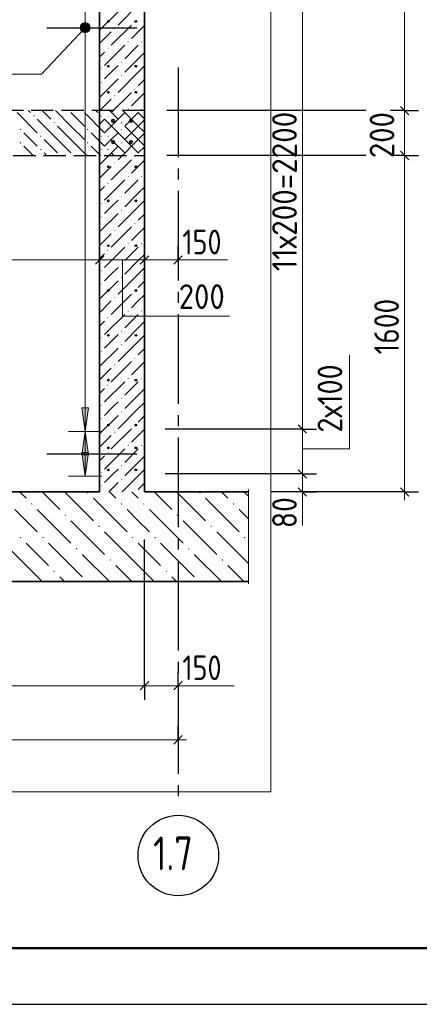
# Model space of a CAD drawing. Header units: millimetres. Extents: x 0 to 21000, y -5 to 14850.
# Tile 3 of 35: x 4884 to 6666, y 0 to 4391. Entities that reach past the tile are written whole.
import ezdxf

# ---------------------------------------------------------------- set-up
doc = ezdxf.new("R2010")
doc.units = ezdxf.units.MM
doc.linetypes.add('______2', pattern=[135, 100, -35])
doc.linetypes.add('______5', pattern=[550, 400, -50, 50, -50])
for name, color, linetype, lineweight in [('Standard', 7, 'Continuous', 25), ('Общий02', 7, 'Continuous', 18), ('Позиционная метка линия выноска', 7, 'Continuous', 13), ('Примечания', 7, 'Continuous', 13), ('Размерная линия_ общее', 7, 'Continuous', 13), ('Стена обрамление Г-обр.', 7, 'Continuous', 25), ('Стена Хомут', 7, 'Continuous', 25)]:
    doc.layers.add(name, color=color, linetype=linetype, lineweight=lineweight)
for name, color, linetype, lineweight, true_color in [('ЖБ Перекрытие верхний уровень', 7, 'Continuous', 25, 0xe0e0ff), ('ЖБ Плита Фундамента верхний уровень', 7, 'Continuous', 25, 0x783c14), ('ЖБ Стена верхний уровень', 7, 'Continuous', 25, 0x006e00)]:
    doc.layers.add(name, color=color, linetype=linetype, lineweight=lineweight, true_color=true_color)
doc.layers.add('Оси', color=7, linetype='______5', true_color=0x656565)
doc.layers.add('Размерная выноска', color=7, linetype='Continuous')
doc.styles.add('ISOCPEUR', font='txt')

msp = doc.modelspace()

# ---------------------------------------------------------------- hatches: boundary and pattern name
at = {"layer": 'ЖБ Перекрытие верхний уровень', "linetype": 'Continuous', "lineweight": 18, "transparency": 33554687}
for points in [[(4944.6, 3961.3), (4947.8, 3964.6), (4951.1, 3961.3), (4947.8, 3958.1)], [(5244.6, 3961.3), (5247.8, 3964.6), (5251.1, 3961.3), (5247.8, 3958.1)], [(5034.6, 3931.3), (5037.8, 3934.6), (5041.1, 3931.3), (5037.8, 3928.1)], [(5334.6, 3931.3), (5337.8, 3934.6), (5341.1, 3931.3), (5337.8, 3928.1)], [(4884.6, 3901.3), (4887.8, 3904.6), (4891.1, 3901.3), (4887.8, 3898.1)], [(4974.6, 3871.3), (4977.8, 3874.6), (4981.1, 3871.3), (4977.8, 3868.1)], [(5184.6, 3901.3), (5187.8, 3904.6), (5191.1, 3901.3), (5187.8, 3898.1)], [(5274.6, 3871.3), (5277.8, 3874.6), (5281.1, 3871.3), (5277.8, 3868.1)], [(4884.6, 3841.3), (4887.8, 3844.6), (4891.1, 3841.3), (4887.8, 3838.1)], [(5184.6, 3841.3), (5187.8, 3844.6), (5191.1, 3841.3), (5187.8, 3838.1)], [(4974.6, 3811.3), (4977.8, 3814.6), (4981.1, 3811.3), (4977.8, 3808.1)], [(5274.6, 3811.3), (5277.8, 3814.6), (5281.1, 3811.3), (5277.8, 3808.1)]]:
    msp.add_hatch(color=7, dxfattribs=at).paths.add_polyline_path(points, flags=16)
at = {"layer": 'ЖБ Плита Фундамента верхний уровень', "linetype": 'Continuous', "lineweight": 18, "transparency": 33554687}
for points in [[(5184.6, 2281.3), (5187.8, 2284.6), (5191.1, 2281.3), (5187.8, 2278.1)], [(5684.6, 2281.3), (5687.8, 2284.6), (5691.1, 2281.3), (5687.8, 2278.1)], [(4934.6, 2231.3), (4937.8, 2234.6), (4941.1, 2231.3), (4937.8, 2228.1)], [(5334.6, 2231.3), (5337.8, 2234.6), (5341.1, 2231.3), (5337.8, 2228.1)], [(5434.6, 2231.3), (5437.8, 2234.6), (5441.1, 2231.3), (5437.8, 2228.1)], [(5834.6, 2231.3), (5837.8, 2234.6), (5841.1, 2231.3), (5837.8, 2228.1)], [(5084.6, 2181.3), (5087.8, 2184.6), (5091.1, 2181.3), (5087.8, 2178.1)], [(5584.6, 2181.3), (5587.8, 2184.6), (5591.1, 2181.3), (5587.8, 2178.1)], [(5234.6, 2131.3), (5237.8, 2134.6), (5241.1, 2131.3), (5237.8, 2128.1)], [(5734.6, 2131.3), (5737.8, 2134.6), (5741.1, 2131.3), (5737.8, 2128.1)], [(4884.6, 2081.3), (4887.8, 2084.6), (4891.1, 2081.3), (4887.8, 2078.1)], [(4984.6, 2081.3), (4987.8, 2084.6), (4991.1, 2081.3), (4987.8, 2078.1)], [(5384.6, 2081.3), (5387.8, 2084.6), (5391.1, 2081.3), (5387.8, 2078.1)], [(5484.6, 2081.3), (5487.8, 2084.6), (5491.1, 2081.3), (5487.8, 2078.1)], [(5884.6, 2081.3), (5887.8, 2084.6), (5891.1, 2081.3), (5887.8, 2078.1)], [(5134.6, 2031.3), (5137.8, 2034.6), (5141.1, 2031.3), (5137.8, 2028.1)], [(5634.6, 2031.3), (5637.8, 2034.6), (5641.1, 2031.3), (5637.8, 2028.1)], [(5284.6, 1981.3), (5287.8, 1984.6), (5291.1, 1981.3), (5287.8, 1978.1)], [(5784.6, 1981.3), (5787.8, 1984.6), (5791.1, 1981.3), (5787.8, 1978.1)], [(5034.6, 1931.3), (5037.8, 1934.6), (5041.1, 1931.3), (5037.8, 1928.1)], [(5534.6, 1931.3), (5537.8, 1934.6), (5541.1, 1931.3), (5537.8, 1928.1)]]:
    msp.add_hatch(color=7, dxfattribs=at).paths.add_polyline_path(points, flags=16)
at = {"layer": 'ЖБ Стена верхний уровень', "linetype": 'Continuous', "lineweight": 18, "transparency": 33554687}
for points in [[(5305.3, 4351.3), (5307.8, 4353.8), (5310.3, 4351.3), (5307.8, 4348.8)], [(5395.3, 4381.3), (5397.8, 4383.8), (5400.3, 4381.3), (5397.8, 4378.8)], [(5275.3, 4261.3), (5277.8, 4263.8), (5280.3, 4261.3), (5277.8, 4258.8)], [(5365.3, 4291.3), (5367.8, 4293.8), (5370.3, 4291.3), (5367.8, 4288.8)], [(5425.3, 4291.3), (5427.8, 4293.8), (5430.3, 4291.3), (5427.8, 4288.8)], [(5245.3, 4171.3), (5247.8, 4173.8), (5250.3, 4171.3), (5247.8, 4168.8)], [(5335.3, 4201.3), (5337.8, 4203.8), (5340.3, 4201.3), (5337.8, 4198.8)], [(5335.3, 4141.3), (5337.8, 4143.8), (5340.3, 4141.3), (5337.8, 4138.8)], [(5245.3, 4111.3), (5247.8, 4113.8), (5250.3, 4111.3), (5247.8, 4108.8)], [(5395.3, 4081.3), (5397.8, 4083.8), (5400.3, 4081.3), (5397.8, 4078.8)], [(5305.3, 4051.3), (5307.8, 4053.8), (5310.3, 4051.3), (5307.8, 4048.8)], [(5275.3, 3961.3), (5277.8, 3963.8), (5280.3, 3961.3), (5277.8, 3958.8)], [(5365.3, 3991.3), (5367.8, 3993.8), (5370.3, 3991.3), (5367.8, 3988.8)], [(5425.3, 3991.3), (5427.8, 3993.8), (5430.3, 3991.3), (5427.8, 3988.8)], [(5245.3, 3871.3), (5247.8, 3873.8), (5250.3, 3871.3), (5247.8, 3868.8)], [(5335.3, 3901.3), (5337.8, 3903.8), (5340.3, 3901.3), (5337.8, 3898.8)], [(5335.3, 3841.3), (5337.8, 3843.8), (5340.3, 3841.3), (5337.8, 3838.8)], [(5245.3, 3811.3), (5247.8, 3813.8), (5250.3, 3811.3), (5247.8, 3808.8)], [(5395.3, 3781.3), (5397.8, 3783.8), (5400.3, 3781.3), (5397.8, 3778.8)], [(5305.3, 3751.3), (5307.8, 3753.8), (5310.3, 3751.3), (5307.8, 3748.8)], [(5365.3, 3691.3), (5367.8, 3693.8), (5370.3, 3691.3), (5367.8, 3688.8)], [(5425.3, 3691.3), (5427.8, 3693.8), (5430.3, 3691.3), (5427.8, 3688.8)], [(5275.3, 3661.3), (5277.8, 3663.8), (5280.3, 3661.3), (5277.8, 3658.8)], [(5335.3, 3601.3), (5337.8, 3603.8), (5340.3, 3601.3), (5337.8, 3598.8)], [(5245.3, 3571.3), (5247.8, 3573.8), (5250.3, 3571.3), (5247.8, 3568.8)], [(5245.3, 3511.3), (5247.8, 3513.8), (5250.3, 3511.3), (5247.8, 3508.8)], [(5335.3, 3541.3), (5337.8, 3543.8), (5340.3, 3541.3), (5337.8, 3538.8)], [(5395.3, 3481.3), (5397.8, 3483.8), (5400.3, 3481.3), (5397.8, 3478.8)], [(5305.3, 3451.3), (5307.8, 3453.8), (5310.3, 3451.3), (5307.8, 3448.8)], [(5365.3, 3391.3), (5367.8, 3393.8), (5370.3, 3391.3), (5367.8, 3388.8)], [(5425.3, 3391.3), (5427.8, 3393.8), (5430.3, 3391.3), (5427.8, 3388.8)], [(5275.3, 3361.3), (5277.8, 3363.8), (5280.3, 3361.3), (5277.8, 3358.8)], [(5335.3, 3301.3), (5337.8, 3303.8), (5340.3, 3301.3), (5337.8, 3298.8)], [(5245.3, 3271.3), (5247.8, 3273.8), (5250.3, 3271.3), (5247.8, 3268.8)], [(5245.3, 3211.3), (5247.8, 3213.8), (5250.3, 3211.3), (5247.8, 3208.8)], [(5335.3, 3241.3), (5337.8, 3243.8), (5340.3, 3241.3), (5337.8, 3238.8)], [(5395.3, 3181.3), (5397.8, 3183.8), (5400.3, 3181.3), (5397.8, 3178.8)], [(5305.3, 3151.3), (5307.8, 3153.8), (5310.3, 3151.3), (5307.8, 3148.8)], [(5365.3, 3091.3), (5367.8, 3093.8), (5370.3, 3091.3), (5367.8, 3088.8)], [(5425.3, 3091.3), (5427.8, 3093.8), (5430.3, 3091.3), (5427.8, 3088.8)], [(5275.3, 3061.3), (5277.8, 3063.8), (5280.3, 3061.3), (5277.8, 3058.8)], [(5335.3, 3001.3), (5337.8, 3003.8), (5340.3, 3001.3), (5337.8, 2998.8)], [(5245.3, 2971.3), (5247.8, 2973.8), (5250.3, 2971.3), (5247.8, 2968.8)], [(5335.3, 2941.3), (5337.8, 2943.8), (5340.3, 2941.3), (5337.8, 2938.8)], [(5245.3, 2911.3), (5247.8, 2913.8), (5250.3, 2911.3), (5247.8, 2908.8)], [(5395.3, 2881.3), (5397.8, 2883.8), (5400.3, 2881.3), (5397.8, 2878.8)], [(5305.3, 2851.3), (5307.8, 2853.8), (5310.3, 2851.3), (5307.8, 2848.8)], [(5365.3, 2791.3), (5367.8, 2793.8), (5370.3, 2791.3), (5367.8, 2788.8)], [(5425.3, 2791.3), (5427.8, 2793.8), (5430.3, 2791.3), (5427.8, 2788.8)], [(5275.3, 2761.3), (5277.8, 2763.8), (5280.3, 2761.3), (5277.8, 2758.8)], [(5335.3, 2701.3), (5337.8, 2703.8), (5340.3, 2701.3), (5337.8, 2698.8)], [(5245.3, 2671.3), (5247.8, 2673.8), (5250.3, 2671.3), (5247.8, 2668.8)], [(5335.3, 2641.3), (5337.8, 2643.8), (5340.3, 2641.3), (5337.8, 2638.8)], [(5245.3, 2611.3), (5247.8, 2613.8), (5250.3, 2611.3), (5247.8, 2608.8)], [(5305.3, 2551.3), (5307.8, 2553.8), (5310.3, 2551.3), (5307.8, 2548.8)], [(5395.3, 2581.3), (5397.8, 2583.8), (5400.3, 2581.3), (5397.8, 2578.8)], [(5275.3, 2461.3), (5277.8, 2463.8), (5280.3, 2461.3), (5277.8, 2458.8)], [(5365.3, 2491.3), (5367.8, 2493.8), (5370.3, 2491.3), (5367.8, 2488.8)], [(5425.3, 2491.3), (5427.8, 2493.8), (5430.3, 2491.3), (5427.8, 2488.8)], [(5245.3, 2371.3), (5247.8, 2373.8), (5250.3, 2371.3), (5247.8, 2368.8)], [(5335.3, 2401.3), (5337.8, 2403.8), (5340.3, 2401.3), (5337.8, 2398.8)], [(5335.3, 2341.3), (5337.8, 2343.8), (5340.3, 2341.3), (5337.8, 2338.8)], [(5245.3, 2311.3), (5247.8, 2313.8), (5250.3, 2311.3), (5247.8, 2308.8)]]:
    msp.add_hatch(color=7, dxfattribs=at).paths.add_polyline_path(points, flags=16)
at = {"layer": 'Общий02', "linetype": 'Continuous', "lineweight": 13, "transparency": 33554687}
for points in [[(5191.2, 2660), (5176.2, 2555), (5161.2, 2660)], [(5191.2, 2460), (5176.2, 2355), (5161.2, 2460)]]:
    msp.add_hatch(color=7, dxfattribs=at).paths.add_polyline_path(points, flags=16)
msp.add_hatch(color=7, dxfattribs=at).paths.add_polyline_path([(5191.2, 2450), (5176.2, 2555), (5161.2, 2450)])
at = {"layer": 'Позиционная метка линия выноска', "linetype": 'Continuous', "lineweight": 13, "transparency": 33554687}
for points in [[(5154.4, 4360.1), (5192.6, 4339.6), (5159.8, 4370.4)], [(5154.8, 4348.6), (5182.6, 4333.6), (5154.4, 4360.1)], [(5154.4, 4360.1), (5182.6, 4333.6), (5192.6, 4339.6)], [(5171.2, 4333.2), (5154.8, 4348.6), (5160.8, 4338.6)], [(5154.8, 4348.6), (5171.2, 4333.2), (5182.6, 4333.6)], [(5159.8, 4370.4), (5198, 4350), (5169.8, 4376.5)], [(5159.8, 4370.4), (5192.6, 4339.6), (5198, 4350)], [(5169.8, 4376.5), (5197.7, 4361.5), (5181.3, 4376.8)], [(5169.8, 4376.5), (5198, 4350), (5197.7, 4361.5)], [(5181.3, 4376.8), (5197.7, 4361.5), (5191.7, 4371.4)]]:
    msp.add_hatch(color=7, dxfattribs=at).paths.add_polyline_path(points)

# ---------------------------------------------------------------- linework, layer by layer
at = {"layer": 'Standard', "color": 251, "linetype": 'Continuous', "lineweight": 13, "true_color": 0x656565, "transparency": 33554687}
for p, q in [((6144.9, 2565), (6144.9, 4765)), ((6354.9, 2476.7), (6354.9, 2896.7)), ((6144.9, 2365), (6144.9, 2565)), ((6144.9, 2476.7), (6354.9, 2476.7)), ((6144.9, 2476.7), (6354.9, 2476.7)), ((6144.9, 2285), (6144.9, 2135)), ((6144.9, 2285), (6144.9, 2247.5))]:
    msp.add_line(p, q, dxfattribs=at)
at = {"layer": 'Standard', "color": 251, "linetype": 'Continuous', "lineweight": -3, "true_color": 0x656565, "transparency": 33554687}
for p, q in [((6144.9, 2565), (6082.4, 2565)), ((6144.9, 2565), (6207.4, 2565)), ((6144.9, 2365), (6082.4, 2365)), ((6144.9, 2365), (6207.4, 2365)), ((6144.9, 2285), (6082.4, 2285)), ((6144.9, 2285), (6207.4, 2285))]:
    msp.add_line(p, q, dxfattribs=at)
at = {"layer": 'Standard', "color": 251, "linetype": 'Continuous', "lineweight": 25, "true_color": 0x656565, "transparency": 33554687}
for p, q in [((6163.7, 2546.3), (6126.2, 2583.8)), ((6163.7, 2346.3), (6126.2, 2383.8)), ((6163.7, 2266.3), (6126.2, 2303.8))]:
    msp.add_line(p, q, dxfattribs=at)
at = {"layer": 'Standard', "color": 7, "linetype": 'Continuous', "lineweight": 25, "transparency": 33554687}
msp.add_lwpolyline([(0, 0), (21000, 0), (21000, 14850), (0, 14850), (0, 0)], close=True, dxfattribs=at)
at = {"layer": 'Standard', "color": 7, "linetype": 'Continuous', "lineweight": 50, "transparency": 33554687}
msp.add_lwpolyline([(1000, 14600), (20750, 14600), (20750, 250), (1000, 250), (1000, 14600)], close=True, dxfattribs=at)
at = {"layer": 'Standard', "color": 254, "linetype": 'Continuous', "lineweight": 13, "true_color": 0xc4c4ff, "transparency": 33554687}
msp.add_lwpolyline([(1944.5, 947), (6003.9, 947), (6003.9, 13827), (1944.5, 13827), (1944.5, 947)], dxfattribs=at)
at = {"layer": 'Standard', "color": 251, "linetype": 'Continuous', "lineweight": -3, "true_color": 0x656565, "transparency": 33554687}
for points in [[(6144.9, 2565), (6136.4, 2565), (6136.4, 2565), (6105.5, 2565), (6105.5, 2565), (5532.3, 2565)], [(6144.9, 2365), (6136.4, 2365), (6136.4, 2365), (6119, 2365), (6119, 2365), (5532.3, 2365)], [(6144.9, 2285), (6136.4, 2285), (6136.4, 2285), (6124.4, 2285), (6124.4, 2285), (6005.3, 2285)]]:
    msp.add_lwpolyline(points, dxfattribs=at)
at = {"layer": 'Standard', "color": 251, "linetype": 'Continuous', "lineweight": 13, "true_color": 0x656565, "transparency": 33554687}
msp.add_lwpolyline([(6144.9, 2285), (6144.9, 2302.9), (6144.9, 2302.9), (6144.9, 2365)], dxfattribs=at)
at = {"layer": 'ЖБ Перекрытие верхний уровень', "color": 7, "linetype": '______2', "lineweight": 25, "transparency": 33554687}
for p, q in [((5440.6, 3985), (2290.6, 3985)), ((5440.6, 3785), (5440.6, 3985)), ((2290.6, 3785), (5440.6, 3785))]:
    msp.add_line(p, q, dxfattribs=at)
at = {"layer": 'ЖБ Перекрытие верхний уровень', "color": 9, "linetype": 'Continuous', "lineweight": 18, "true_color": 0xc7c7c7, "transparency": 33554687}
for p, q in [((4872.8, 3976.3), (4962.8, 3886.3)), ((4924.1, 3985), (4932.8, 3976.3)), ((4984.1, 3985), (5022.8, 3946.3)), ((5112.8, 3916.3), (5044.1, 3985)), ((5112.8, 3976.3), (5172.8, 3916.3)), ((5172.8, 3976.3), (5262.8, 3886.3)), ((5224.1, 3985), (5232.8, 3976.3)), ((5284.1, 3985), (5322.8, 3946.3)), ((5412.8, 3916.3), (5344.1, 3985)), ((5412.8, 3976.3), (5440.6, 3948.5)), ((5052.8, 3856.3), (4962.8, 3946.3)), ((5052.8, 3916.3), (5112.8, 3856.3)), ((5112.8, 3916.3), (5172.8, 3856.3)), ((5352.8, 3856.3), (5262.8, 3946.3)), ((5352.8, 3916.3), (5412.8, 3856.3)), ((5412.8, 3916.3), (5440.6, 3888.5)), ((4932.8, 3856.3), (4902.8, 3886.3)), ((5232.8, 3856.3), (5202.8, 3886.3)), ((4902.8, 3826.3), (4944.1, 3785)), ((4962.8, 3826.3), (4932.8, 3856.3)), ((4992.8, 3856.3), (5052.8, 3796.3)), ((5052.8, 3856.3), (5112.8, 3796.3)), ((5112.8, 3856.3), (5184.1, 3785)), ((5202.8, 3826.3), (5244.1, 3785)), ((5262.8, 3826.3), (5232.8, 3856.3)), ((5292.8, 3856.3), (5352.8, 3796.3)), ((5352.8, 3856.3), (5412.8, 3796.3)), ((5412.8, 3856.3), (5440.6, 3828.5)), ((4992.8, 3796.3), (5004.1, 3785)), ((5292.8, 3796.3), (5304.1, 3785))]:
    msp.add_line(p, q, dxfattribs=at)
at = {"layer": 'ЖБ Плита Фундамента верхний уровень', "color": 7, "linetype": 'Continuous', "lineweight": 35, "transparency": 33554687}
for p, q in [((5240.6, 2285), (2470.6, 2285)), ((5903.9, 2285), (5440.6, 2285)), ((2044.5, 1885), (5903.9, 1885))]:
    msp.add_line(p, q, dxfattribs=at)
at = {"layer": 'ЖБ Плита Фундамента верхний уровень', "color": 252, "linetype": 'Continuous', "lineweight": 18, "true_color": 0x8f8f8f, "transparency": 33554687}
for p, q in [((4884.1, 2285), (4912.8, 2256.3)), ((4984.1, 2285), (5062.8, 2206.3)), ((5084.1, 2285), (5212.8, 2156.3)), ((5284.1, 2285), (5312.8, 2256.3)), ((5384.1, 2285), (5412.8, 2256.3)), ((5484.1, 2285), (5562.8, 2206.3)), ((5584.1, 2285), (5712.8, 2156.3)), ((5784.1, 2285), (5812.8, 2256.3)), ((5884.1, 2285), (5903.9, 2265.3)), ((5212.8, 2256.3), (5362.8, 2106.3)), ((5712.8, 2256.3), (5862.8, 2106.3)), ((4912.8, 2156.3), (4862.8, 2206.3)), ((4962.8, 2206.3), (5112.8, 2056.3)), ((5412.8, 2156.3), (5362.8, 2206.3)), ((5462.8, 2206.3), (5612.8, 2056.3)), ((5903.9, 2165.3), (5862.8, 2206.3)), ((4962.8, 2106.3), (4912.8, 2156.3)), ((5112.8, 2156.3), (5262.8, 2006.3)), ((5462.8, 2106.3), (5412.8, 2156.3)), ((5612.8, 2156.3), (5762.8, 2006.3)), ((4912.8, 1956.3), (4762.8, 2106.3)), ((5412.8, 1956.3), (5262.8, 2106.3)), ((5903.9, 1965.3), (5762.8, 2106.3)), ((4912.8, 2056.3), (5012.8, 1956.3)), ((5012.8, 2056.3), (5162.8, 1906.3)), ((5412.8, 2056.3), (5512.8, 1956.3)), ((5512.8, 2056.3), (5662.8, 1906.3)), ((5284.1, 1885), (5162.8, 2006.3)), ((5784.1, 1885), (5662.8, 2006.3)), ((4912.8, 1956.3), (4984.1, 1885)), ((5312.8, 1956.3), (5384.1, 1885)), ((5412.8, 1956.3), (5484.1, 1885)), ((5812.8, 1956.3), (5884.1, 1885)), ((5084.1, 1885), (5062.8, 1906.3)), ((5584.1, 1885), (5562.8, 1906.3))]:
    msp.add_line(p, q, dxfattribs=at)
at = {"layer": 'ЖБ Стена верхний уровень', "color": 7, "linetype": 'Continuous', "lineweight": 35, "transparency": 33554687}
for p, q in [((5240.6, 5025), (5240.6, 2285)), ((5440.6, 2285), (5440.6, 5025))]:
    msp.add_line(p, q, dxfattribs=at)
at = {"layer": 'ЖБ Стена верхний уровень', "color": 251, "linetype": 'Continuous', "lineweight": 18, "true_color": 0x494949, "transparency": 33554687}
for p, q in [((5412.8, 4456.3), (5322.8, 4366.3)), ((5322.8, 4426.3), (5240.6, 4344.1)), ((5382.8, 4366.3), (5292.8, 4276.3)), ((5412.8, 4336.3), (5440.6, 4364.2)), ((5292.8, 4336.3), (5240.6, 4284.1)), ((5382.8, 4306.3), (5412.8, 4336.3)), ((5352.8, 4276.3), (5262.8, 4186.3)), ((5412.8, 4276.3), (5352.8, 4216.3)), ((5240.6, 4224.1), (5262.8, 4246.3)), ((5412.8, 4216.3), (5352.8, 4156.3)), ((5412.8, 4216.3), (5440.6, 4244.2)), ((5292.8, 4156.3), (5322.8, 4186.3)), ((5440.6, 4184.2), (5412.8, 4156.3)), ((5262.8, 4126.3), (5292.8, 4156.3)), ((5412.8, 4156.3), (5322.8, 4066.3)), ((5322.8, 4126.3), (5240.6, 4044.1)), ((5440.6, 4124.1), (5412.8, 4096.3)), ((5382.8, 4066.3), (5292.8, 3976.3)), ((5412.8, 4036.3), (5440.6, 4064.2)), ((5292.8, 4036.3), (5240.6, 3984.1)), ((5382.8, 4006.3), (5412.8, 4036.3)), ((5352.8, 3976.3), (5262.8, 3886.3)), ((5412.8, 3976.3), (5352.8, 3916.3)), ((5240.6, 3924.1), (5262.8, 3946.3)), ((5412.8, 3916.3), (5352.8, 3856.3)), ((5412.8, 3916.3), (5440.6, 3944.2)), ((5292.8, 3856.3), (5322.8, 3886.3)), ((5440.6, 3884.2), (5412.8, 3856.3)), ((5322.8, 3826.3), (5240.6, 3744.1)), ((5262.8, 3826.3), (5292.8, 3856.3)), ((5412.8, 3856.3), (5322.8, 3766.3)), ((5440.6, 3824.1), (5412.8, 3796.3)), ((5292.8, 3736.3), (5240.6, 3684.1)), ((5382.8, 3766.3), (5292.8, 3676.3)), ((5382.8, 3706.3), (5412.8, 3736.3)), ((5412.8, 3736.3), (5440.6, 3764.2)), ((5240.6, 3624.1), (5262.8, 3646.3)), ((5352.8, 3676.3), (5262.8, 3586.3)), ((5412.8, 3676.3), (5352.8, 3616.3)), ((5412.8, 3616.3), (5352.8, 3556.3)), ((5412.8, 3616.3), (5440.6, 3644.2)), ((5292.8, 3556.3), (5322.8, 3586.3)), ((5440.6, 3584.2), (5412.8, 3556.3)), ((5322.8, 3526.3), (5240.6, 3444.1)), ((5262.8, 3526.3), (5292.8, 3556.3)), ((5412.8, 3556.3), (5322.8, 3466.3)), ((5440.6, 3524.1), (5412.8, 3496.3)), ((5292.8, 3436.3), (5240.6, 3384.1)), ((5382.8, 3466.3), (5292.8, 3376.3)), ((5382.8, 3406.3), (5412.8, 3436.3)), ((5412.8, 3436.3), (5440.6, 3464.2)), ((5240.6, 3324.1), (5262.8, 3346.3)), ((5352.8, 3376.3), (5262.8, 3286.3)), ((5412.8, 3376.3), (5352.8, 3316.3)), ((5412.8, 3316.3), (5440.6, 3344.2)), ((5412.8, 3316.3), (5352.8, 3256.3)), ((5262.8, 3226.3), (5292.8, 3256.3)), ((5292.8, 3256.3), (5322.8, 3286.3)), ((5412.8, 3256.3), (5322.8, 3166.3)), ((5440.6, 3284.2), (5412.8, 3256.3)), ((5322.8, 3226.3), (5240.6, 3144.1)), ((5440.6, 3224.1), (5412.8, 3196.3)), ((5382.8, 3166.3), (5292.8, 3076.3)), ((5412.8, 3136.3), (5440.6, 3164.2)), ((5292.8, 3136.3), (5240.6, 3084.1)), ((5382.8, 3106.3), (5412.8, 3136.3)), ((5352.8, 3076.3), (5262.8, 2986.3)), ((5412.8, 3076.3), (5352.8, 3016.3)), ((5240.6, 3024.1), (5262.8, 3046.3)), ((5412.8, 3016.3), (5440.6, 3044.2)), ((5292.8, 2956.3), (5322.8, 2986.3)), ((5412.8, 3016.3), (5352.8, 2956.3)), ((5262.8, 2926.3), (5292.8, 2956.3)), ((5412.8, 2956.3), (5322.8, 2866.3)), ((5440.6, 2984.2), (5412.8, 2956.3)), ((5322.8, 2926.3), (5240.6, 2844.1)), ((5440.6, 2924.1), (5412.8, 2896.3)), ((5382.8, 2866.3), (5292.8, 2776.3)), ((5412.8, 2836.3), (5440.6, 2864.2)), ((5292.8, 2836.3), (5240.6, 2784.1)), ((5382.8, 2806.3), (5412.8, 2836.3)), ((5352.8, 2776.3), (5262.8, 2686.3)), ((5412.8, 2776.3), (5352.8, 2716.3)), ((5240.6, 2724.1), (5262.8, 2746.3)), ((5412.8, 2716.3), (5440.6, 2744.2)), ((5292.8, 2656.3), (5322.8, 2686.3)), ((5412.8, 2716.3), (5352.8, 2656.3)), ((5440.6, 2684.2), (5412.8, 2656.3)), ((5262.8, 2626.3), (5292.8, 2656.3)), ((5412.8, 2656.3), (5322.8, 2566.3)), ((5322.8, 2626.3), (5240.6, 2544.1)), ((5440.6, 2624.1), (5412.8, 2596.3)), ((5382.8, 2566.3), (5292.8, 2476.3)), ((5412.8, 2536.3), (5440.6, 2564.2)), ((5292.8, 2536.3), (5240.6, 2484.1)), ((5382.8, 2506.3), (5412.8, 2536.3)), ((5352.8, 2476.3), (5262.8, 2386.3)), ((5412.8, 2476.3), (5352.8, 2416.3)), ((5240.6, 2424.1), (5262.8, 2446.3)), ((5412.8, 2416.3), (5352.8, 2356.3)), ((5412.8, 2416.3), (5440.6, 2444.2)), ((5292.8, 2356.3), (5322.8, 2386.3)), ((5440.6, 2384.2), (5412.8, 2356.3)), ((5262.8, 2326.3), (5292.8, 2356.3)), ((5412.8, 2356.3), (5341.5, 2285)), ((5322.8, 2326.3), (5281.5, 2285)), ((5440.6, 2324.1), (5412.8, 2296.3))]:
    msp.add_line(p, q, dxfattribs=at)
at = {"layer": 'Общий02', "color": 251, "linetype": 'Continuous', "lineweight": 13, "true_color": 0x494949, "transparency": 33554687}
for p, q in [((5176.2, 2555), (5176.2, 4755)), ((5176.2, 2555), (5161.2, 2660)), ((5161.2, 2660), (5191.2, 2660)), ((5176.2, 2660), (5176.2, 2667.5)), ((5191.2, 2660), (5176.2, 2555)), ((5251.2, 2555), (5101.2, 2555)), ((5176.2, 2555), (5161.2, 2450)), ((5176.2, 2355), (5176.2, 2555)), ((5176.2, 2555), (5176.2, 2555)), ((5176.2, 2555), (5176.2, 2555)), ((5176.2, 2555), (5176.2, 2555)), ((5191.2, 2450), (5176.2, 2555)), ((5176.2, 2555), (5176.2, 2555)), ((5176.2, 2555), (5176.2, 2555)), ((5176.2, 2555), (5176.2, 2555)), ((5176.2, 2355), (5161.2, 2460)), ((5161.2, 2460), (5191.2, 2460)), ((5176.2, 2460), (5176.2, 2467.5)), ((5191.2, 2460), (5176.2, 2355)), ((5161.2, 2450), (5191.2, 2450)), ((5176.2, 2450), (5176.2, 2442.5)), ((5251.2, 2355), (5101.2, 2355)), ((5176.2, 2355), (5176.2, 2355)), ((5176.2, 2355), (5176.2, 2355)), ((5176.2, 2355), (5176.2, 2355))]:
    msp.add_line(p, q, dxfattribs=at)
at = {"layer": 'Оси', "color": 8, "linetype": '______5', "lineweight": -3, "transparency": 33554687}
msp.add_line((5590.6, 4177.7), (5590.6, 916.8), dxfattribs=at)
at = {"layer": 'Оси', "color": 7, "linetype": 'Continuous', "lineweight": 25, "transparency": 33554687}
msp.add_circle((5591.6, 663.5), 179.7, dxfattribs=at)
at = {"layer": 'Позиционная метка линия выноска', "color": 7, "linetype": 'Continuous', "lineweight": 13, "transparency": 33554687}
for p, q in [((5159.8, 4370.4), (5159.8, 4370.4)), ((5191.7, 4371.4), (5191.7, 4371.4)), ((5160.8, 4338.6), (5160.8, 4338.6)), ((5192.6, 4339.6), (5192.6, 4339.6))]:
    msp.add_line(p, q, dxfattribs=at)
msp.add_lwpolyline([(3322.1, 4148.4), (4982.1, 4148.4), (5176.2, 4355)], dxfattribs=at)
msp.add_circle((5176.2, 4355), 22.5, dxfattribs=at)
at = {"layer": 'Примечания', "color": 7, "linetype": 'Continuous', "lineweight": 13, "transparency": 33554687}
for p, q in [((5590.6, 3319.1), (5810.6, 3319.1)), ((5590.6, 1420.7), (5840.6, 1420.7))]:
    msp.add_line(p, q, dxfattribs=at)
msp.add_lwpolyline([(5342.7, 3319.1), (5342.7, 3069.1), (5819.7, 3069.1)], dxfattribs=at)
at = {"layer": 'Размерная выноска', "color": 7, "linetype": 'Continuous', "lineweight": 13, "transparency": 33554687}
msp.add_line((5903.9, 2295), (5903.9, 1875), dxfattribs=at)
at = {"layer": 'Размерная линия_ общее', "color": 7, "linetype": 'Continuous', "lineweight": 13, "transparency": 33554687}
for p, q in [((6600.1, 3985), (6600.1, 5025)), ((6600.1, 3785), (6600.1, 3985)), ((2470.6, 3319.1), (5240.6, 3319.1)), ((5240.6, 3319.1), (5440.6, 3319.1)), ((5440.6, 3319.1), (5590.6, 3319.1)), ((5590.6, 3319.1), (5628.1, 3319.1)), ((6600.1, 2285), (6600.1, 2247.5)), ((2290.6, 1420.7), (5440.6, 1420.7)), ((5440.6, 1420.7), (5590.6, 1420.7)), ((5590.6, 1420.7), (5628.1, 1420.7)), ((1990.6, 1179.3), (5590.6, 1179.3)), ((5590.6, 1179.3), (5628.1, 1179.3))]:
    msp.add_line(p, q, dxfattribs=at)
at = {"layer": 'Размерная линия_ общее', "color": 7, "linetype": 'Continuous', "lineweight": 25, "transparency": 33554687}
for p, q in [((6618.9, 3966.3), (6581.4, 4003.8)), ((6618.9, 3766.3), (6581.4, 3803.8)), ((5221.9, 3300.3), (5259.4, 3337.8)), ((5421.9, 3300.3), (5459.4, 3337.8)), ((5571.9, 3300.3), (5609.4, 3337.8)), ((6618.9, 2266.3), (6581.4, 2303.8)), ((5421.9, 1402), (5459.4, 1439.5)), ((5571.9, 1402), (5609.4, 1439.5)), ((5571.9, 1160.6), (5609.4, 1198.1))]:
    msp.add_line(p, q, dxfattribs=at)
at = {"layer": 'Размерная линия_ общее', "color": 253, "linetype": 'Continuous', "lineweight": -3, "true_color": 0xa0a0a0, "transparency": 33554687}
for p, q in [((6428.1, 3985), (5540.6, 3985)), ((6600.1, 3985), (6537.6, 3985)), ((6600.1, 3985), (6662.6, 3985)), ((6428.1, 3785), (5540.6, 3785)), ((6600.1, 3785), (6537.6, 3785)), ((6600.1, 3785), (6662.6, 3785)), ((5240.6, 3319.1), (5240.6, 3381.6)), ((5440.6, 3319.1), (5440.6, 3381.6)), ((5590.6, 3319.1), (5590.6, 3381.6)), ((5240.6, 3319.1), (5240.6, 3256.6)), ((5440.6, 3319.1), (5440.6, 3256.6)), ((5590.6, 3319.1), (5590.6, 3256.6)), ((6600.1, 2285), (6003.9, 2285)), ((6600.1, 2285), (6537.6, 2285)), ((6600.1, 2285), (6662.6, 2285)), ((5440.6, 1420.7), (5440.6, 1483.2)), ((5590.6, 1420.7), (5590.6, 1483.2)), ((5440.6, 1420.7), (5440.6, 1358.2)), ((5590.6, 1420.7), (5590.6, 1358.2)), ((5590.6, 1420.7), (5590.6, 1420.7)), ((5590.6, 1179.3), (5590.6, 1241.8)), ((5590.6, 1179.3), (5590.6, 1116.8))]:
    msp.add_line(p, q, dxfattribs=at)
for points in [[(6600.1, 3985), (6591.6, 3985), (6591.6, 3985), (6591.6, 3985), (6591.6, 3985), (6591.6, 3985), (6591.6, 3985), (6591.6, 3985), (6591.6, 3985), (6591.6, 3985), (6591.6, 3985), (6584.6, 3985), (6584.6, 3985), (6571.1, 3985)], [(6600.1, 3785), (6591.6, 3785), (6591.6, 3785), (6591.6, 3785), (6591.6, 3785), (6591.6, 3785), (6591.6, 3785), (6591.6, 3785), (6591.6, 3785), (6591.6, 3785), (6591.6, 3785), (6585.9, 3785), (6585.9, 3785), (6571.1, 3785)], [(5440.6, 1420.7), (5440.6, 1429.2), (5440.6, 1429.2), (5440.6, 2072)]]:
    msp.add_lwpolyline(points, dxfattribs=at)
at = {"layer": 'Размерная линия_ общее', "color": 7, "linetype": 'Continuous', "lineweight": 13, "transparency": 33554687}
msp.add_lwpolyline([(6600.1, 2285), (6600.1, 2858.5), (6600.1, 2858.5), (6600.1, 3785)], dxfattribs=at)
at = {"layer": 'Стена обрамление Г-обр.', "color": 7, "linetype": 'Continuous', "lineweight": 35, "transparency": 33554687}
for centre in [(5300.6, 3940), (5380.6, 3940), (5300.6, 3845), (5380.6, 3845)]:
    msp.add_circle(centre, 6, dxfattribs=at)
at = {"layer": 'Стена Хомут', "color": 36, "linetype": 'Continuous', "lineweight": 25, "true_color": 0x6e3c1e, "transparency": 33554687}
for p, q in [((5005.9, 4355), (5406.6, 4355)), ((5005.9, 2455), (5406.6, 2455))]:
    msp.add_line(p, q, dxfattribs=at)
for centre in [(5279.6, 4383), (5402.6, 4383), (5279.6, 4183), (5402.6, 4183), (5279.6, 4067), (5402.6, 4067), (5279.6, 3735), (5402.6, 3735), (5279.6, 3583), (5402.6, 3583), (5279.6, 3383), (5402.6, 3383), (5279.6, 3183), (5402.6, 3183), (5279.6, 2983), (5402.6, 2983), (5279.6, 2783), (5402.6, 2783), (5279.6, 2583), (5402.6, 2583), (5279.6, 2481), (5402.6, 2481), (5279.6, 2383), (5402.6, 2383)]:
    msp.add_circle(centre, 4, dxfattribs=at)

# ---------------------------------------------------------------- texts
at = {"layer": 'Standard', "color": 251, "linetype": 'Continuous', "lineweight": 25, "true_color": 0x656565, "transparency": 33554687, "char_height": 110, "attachment_point": 7, "rotation": 90, "style": 'ISOCPEUR'}
for s, insert, width in [('\\W0.92;11х200=2200', (6119.9, 3269), 853.235), ('\\W0.89;2х100', (6322.4, 2549), 411.777), ('\\W0.87;80', (6119.9, 2123.3), 201.962)]:
    msp.add_mtext(s, dxfattribs=dict(at, insert=insert, width=width))
at = {"layer": 'Оси', "color": 7, "linetype": 'Continuous', "lineweight": 25, "transparency": 33554687, "insert": (5479.1, 598.3), "char_height": 150, "width": 284.041, "attachment_point": 7, "style": 'ISOCPEUR'}
msp.add_mtext('\\W0.79;1.7', dxfattribs=at)
at = {"layer": 'Размерная линия_ общее', "color": 7, "linetype": 'Continuous', "lineweight": 25, "transparency": 33554687, "char_height": 110, "attachment_point": 7, "rotation": 90, "style": 'ISOCPEUR'}
for s, insert, width in [('\\W0.91;200', (6554.6, 3773.1), 280.994), ('\\W0.87;1600', (6575.1, 2897.5), 333.451)]:
    msp.add_mtext(s, dxfattribs=dict(at, insert=insert, width=width))
at = {"layer": 'Размерная линия_ общее', "color": 7, "linetype": 'Continuous', "lineweight": 25, "transparency": 33554687, "char_height": 110, "attachment_point": 7, "style": 'ISOCPEUR'}
for s, insert, width in [('\\W0.83;150', (5609.4, 3344.1), 254.286), ('\\W0.91;200', (5593.2, 3100.7), 280.998), ('\\W0.83;150', (5609.4, 1445.7), 254.286)]:
    msp.add_mtext(s, dxfattribs=dict(at, insert=insert, width=width))

doc.saveas('drawing.dxf')
